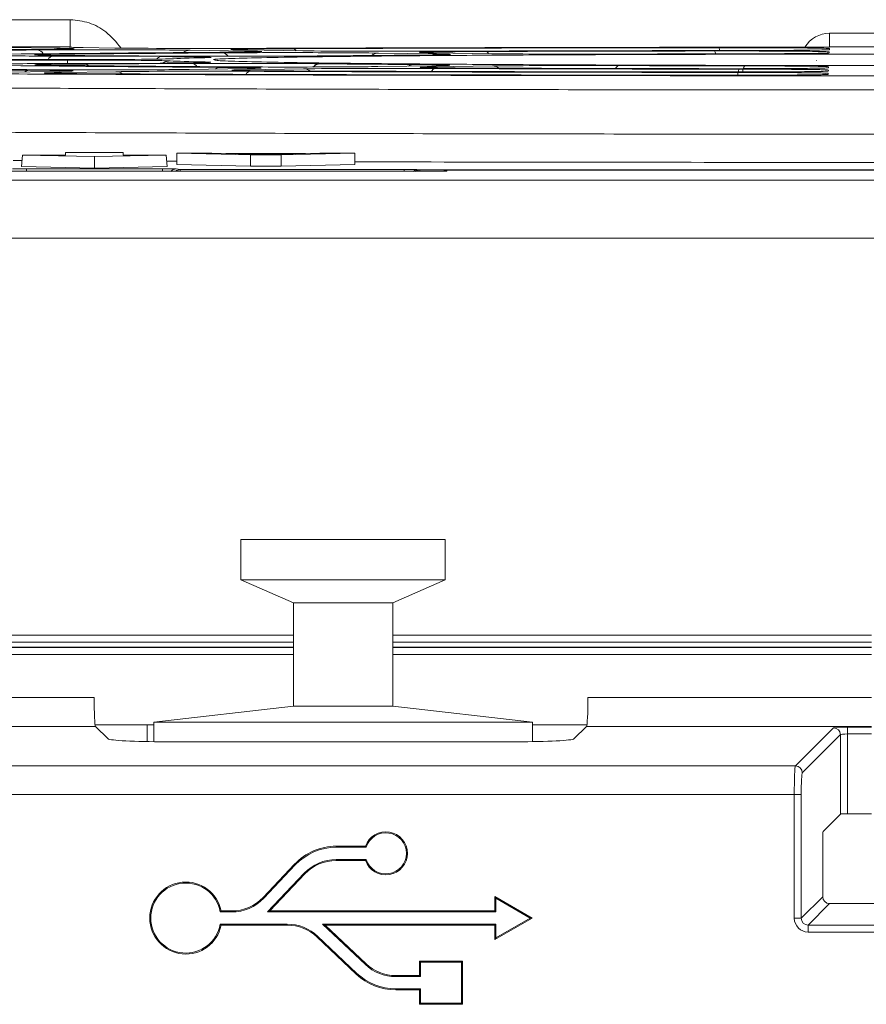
# Model space of a CAD drawing. Header units: millimetres. Extents: x 0 to 2100, y 0 to 1485.
# Tile 45 of 68: x 497 to 527, y 1278 to 1312. Entities that reach past the tile are written whole.
import ezdxf

# ---------------------------------------------------------------- set-up
doc = ezdxf.new("R2010")
doc.units = ezdxf.units.MM
doc.header["$LTSCALE"] = 5

msp = doc.modelspace()

# ---------------------------------------------------------------- linework, layer by layer
at = {"color": 7, "linetype": 'Continuous', "lineweight": 15}
for p, q in [((489.239, 1312.489), (499.209, 1312.489)), ((525.607, 1311.545), (525.607, 1312.019)), ((525.607, 1312.019), (527.796, 1312.019)), ((499.209, 1311.541), (489.239, 1311.541)), ((496.85, 1311.525), (498.856, 1311.494)), ((500.756, 1311.504), (499.655, 1311.52)), ((525.604, 1311.485), (525.602, 1311.447)), ((525.607, 1311.545), (525.607, 1311.54)), ((527.796, 1311.545), (525.607, 1311.545)), ((498.027, 1311.261), (498.026, 1311.261)), ((498.602, 1311.223), (502.357, 1311.204)), ((503.474, 1311.221), (499.715, 1311.24)), ((503.374, 1311.426), (505.385, 1311.396)), ((504.039, 1311.174), (503.881, 1311.167)), ((504.04, 1311.173), (504.039, 1311.173)), ((507.294, 1311.405), (505.28, 1311.436)), ((509.921, 1311.327), (511.945, 1311.296)), ((513.864, 1311.306), (511.836, 1311.337)), ((525.519, 1311.364), (525.598, 1311.37)), ((525.533, 1311.327), (525.531, 1311.327)), ((525.598, 1311.37), (525.596, 1311.332)), ((499.108, 1311.102), (495.056, 1311.102)), ((495.056, 1311.083), (499.108, 1311.083)), ((502.334, 1310.981), (498.599, 1310.962)), ((499.722, 1310.945), (503.454, 1310.964)), ((505.358, 1310.79), (503.344, 1310.759)), ((504.02, 1311.003), (504.019, 1311.003)), ((505.312, 1310.749), (507.323, 1310.78)), ((505.78, 1310.8), (505.766, 1310.8)), ((511.927, 1310.889), (509.9, 1310.858)), ((511.859, 1310.848), (513.883, 1310.879)), ((525.571, 1310.853), (525.569, 1310.815)), ((498.82, 1310.691), (496.811, 1310.661)), ((498.372, 1310.63), (498.367, 1310.63)), ((498.788, 1310.651), (500.794, 1310.681)), ((504.9, 1310.728), (504.89, 1310.729)), ((525.48, 1310.618), (525.559, 1310.624)), ((525.493, 1310.582), (525.493, 1310.582)), ((525.499, 1310.696), (525.499, 1310.696)), ((525.559, 1310.624), (525.557, 1310.587)), ((525.565, 1310.738), (525.563, 1310.701)), ((497.547, 1307.778), (497.515, 1307.379)), ((497.547, 1307.778), (500.047, 1307.726)), ((499.047, 1307.778), (497.547, 1307.778)), ((499.047, 1307.866), (499.042, 1307.778)), ((499.047, 1307.866), (499.047, 1307.778)), ((501.047, 1307.866), (499.047, 1307.866)), ((500.047, 1307.726), (502.547, 1307.778)), ((500.047, 1307.726), (500.047, 1307.326)), ((501.047, 1307.778), (501.047, 1307.866)), ((501.047, 1307.866), (501.051, 1307.778)), ((502.547, 1307.778), (501.047, 1307.778)), ((502.547, 1307.778), (502.578, 1307.379)), ((502.912, 1307.848), (502.912, 1307.448)), ((502.912, 1307.848), (505.478, 1307.793)), ((504.128, 1307.848), (502.912, 1307.848)), ((504.622, 1307.837), (504.128, 1307.848)), ((507.389, 1307.837), (504.622, 1307.837)), ((505.054, 1307.827), (506.957, 1307.827)), ((506.006, 1307.808), (505.054, 1307.827)), ((505.478, 1307.793), (505.478, 1307.393)), ((505.478, 1307.793), (506.535, 1307.793)), ((506.957, 1307.827), (506.006, 1307.808)), ((506.535, 1307.793), (509.099, 1307.848)), ((506.535, 1307.793), (506.535, 1307.393)), ((507.882, 1307.848), (507.389, 1307.837)), ((509.099, 1307.848), (507.882, 1307.848)), ((509.099, 1307.848), (509.099, 1307.448)), ((497.531, 1307.587), (497.227, 1307.588)), ((497.515, 1307.379), (500.047, 1307.326)), ((500.047, 1307.326), (502.578, 1307.379)), ((502.912, 1307.565), (502.563, 1307.566)), ((502.912, 1307.448), (505.478, 1307.393)), ((505.478, 1307.393), (506.535, 1307.393)), ((506.535, 1307.393), (509.099, 1307.448)), ((512.298, 1307.215), (487.846, 1307.215)), ((497.682, 1307.302), (502.412, 1307.302)), ((502.891, 1307.298), (503.024, 1307.276)), ((503.024, 1307.276), (510.819, 1307.276)), ((511.298, 1307.272), (511.358, 1307.262)), ((511.358, 1307.262), (569.781, 1307.262)), ((512.3, 1307.255), (512.298, 1307.215)), ((569.587, 1307.255), (512.3, 1307.255)), ((426.983, 1306.909), (573.161, 1306.909)), ((573.161, 1304.892), (426.983, 1304.892)), ((505.143, 1294.413), (512.243, 1294.413)), ((505.143, 1294.413), (505.143, 1293.013)), ((512.243, 1294.413), (505.143, 1294.413)), ((505.143, 1294.413), (505.143, 1294.413)), ((512.243, 1294.413), (512.243, 1293.013)), ((512.243, 1294.413), (512.243, 1294.413)), ((505.143, 1293.013), (512.243, 1293.013)), ((505.143, 1293.013), (506.968, 1292.213)), ((512.243, 1293.013), (510.418, 1292.213)), ((506.968, 1292.213), (510.418, 1292.213)), ((506.968, 1292.213), (506.968, 1288.613)), ((510.418, 1292.213), (510.418, 1288.613)), ((506.968, 1290.844), (488.093, 1290.844)), ((527.067, 1290.844), (510.418, 1290.844)), ((502.108, 1288.063), (506.968, 1288.613)), ((502.108, 1288.063), (506.968, 1288.613)), ((506.968, 1288.613), (510.418, 1288.613)), ((515.278, 1288.063), (510.418, 1288.613)), ((515.278, 1288.063), (510.418, 1288.613)), ((502.108, 1287.963), (500.073, 1287.963)), ((500.087, 1287.913), (500.522, 1287.477)), ((501.884, 1287.383), (501.878, 1287.963)), ((502.108, 1288.063), (515.278, 1288.063)), ((502.108, 1288.063), (502.108, 1287.38)), ((515.278, 1288.063), (515.278, 1287.382)), ((517.171, 1287.963), (515.278, 1287.963)), ((516.721, 1287.477), (517.157, 1287.913)), ((524.419, 1286.536), (525.746, 1287.864)), ((526.226, 1287.888), (526.226, 1287.648)), ((525.986, 1287.624), (524.659, 1286.297)), ((525.986, 1284.864), (525.986, 1287.624)), ((526.226, 1287.648), (526.226, 1284.876)), ((502.52, 1287.378), (514.724, 1287.378)), ((490.607, 1286.536), (524.419, 1286.536)), ((524.381, 1285.538), (490.644, 1285.538)), ((524.381, 1281.238), (524.381, 1285.538)), ((524.381, 1285.538), (524.621, 1285.538)), ((524.621, 1285.538), (524.621, 1281.238)), ((525.381, 1284.259), (525.986, 1284.864)), ((526.226, 1284.876), (527.067, 1284.876)), ((508.456, 1283.709), (508.456, 1283.744)), ((509.472, 1283.744), (508.456, 1283.744)), ((509.498, 1283.709), (509.472, 1283.744)), ((525.369, 1284.019), (525.369, 1281.986)), ((509.498, 1283.709), (508.456, 1283.709)), ((507.007, 1283.121), (505.911, 1281.963)), ((507.032, 1283.097), (505.936, 1281.939)), ((507.032, 1283.097), (507.007, 1283.121)), ((508.456, 1283.284), (509.498, 1283.284)), ((508.456, 1283.284), (508.456, 1283.249)), ((508.456, 1283.249), (509.472, 1283.249)), ((509.498, 1283.284), (509.472, 1283.249)), ((506.068, 1281.459), (507.341, 1282.804)), ((506.149, 1281.494), (507.366, 1282.78)), ((507.341, 1282.804), (507.366, 1282.78)), ((505.936, 1281.939), (505.911, 1281.963)), ((514.007, 1281.936), (513.972, 1281.997)), ((515.271, 1281.247), (513.972, 1281.997)), ((513.972, 1281.997), (513.972, 1281.494)), ((515.201, 1281.247), (514.007, 1281.936)), ((514.007, 1281.936), (514.007, 1281.459)), ((524.621, 1281.238), (525.369, 1281.986)), ((525.609, 1281.747), (524.861, 1280.999)), ((525.609, 1281.747), (529.441, 1281.747)), ((504.424, 1281.459), (504.453, 1281.494)), ((504.822, 1281.459), (504.424, 1281.459)), ((504.822, 1281.494), (504.453, 1281.494)), ((504.822, 1281.459), (504.822, 1281.494)), ((506.068, 1281.459), (506.149, 1281.494)), ((514.007, 1281.459), (506.068, 1281.459)), ((513.972, 1281.494), (506.149, 1281.494)), ((514.007, 1281.459), (513.972, 1281.494)), ((504.424, 1281.034), (504.453, 1280.999)), ((504.424, 1281.034), (506.753, 1281.034)), ((504.453, 1280.999), (506.753, 1280.999)), ((506.753, 1281.034), (506.753, 1280.999)), ((507.983, 1281.034), (508.071, 1280.999)), ((507.983, 1281.034), (514.007, 1281.034)), ((509.467, 1279.629), (507.983, 1281.034)), ((508.071, 1280.999), (513.972, 1280.999)), ((509.491, 1279.655), (508.071, 1280.999)), ((513.972, 1280.497), (515.271, 1281.247)), ((514.007, 1281.034), (513.972, 1280.999)), ((513.972, 1280.999), (513.972, 1280.497)), ((514.007, 1280.557), (515.201, 1281.247)), ((514.007, 1281.034), (514.007, 1280.557)), ((515.201, 1281.247), (515.271, 1281.247)), ((524.381, 1281.238), (524.621, 1281.238)), ((524.861, 1280.999), (536.708, 1280.999)), ((524.861, 1280.759), (524.861, 1280.999)), ((536.728, 1280.759), (524.861, 1280.759)), ((507.808, 1280.614), (507.784, 1280.589)), ((507.784, 1280.589), (509.15, 1279.295)), ((507.808, 1280.614), (509.174, 1279.321)), ((514.007, 1280.557), (513.972, 1280.497)), ((509.467, 1279.629), (509.491, 1279.655)), ((511.382, 1279.712), (511.347, 1279.747)), ((511.347, 1279.747), (511.347, 1279.244)), ((512.847, 1279.747), (511.347, 1279.747)), ((511.382, 1279.712), (511.382, 1279.209)), ((512.812, 1279.712), (511.382, 1279.712)), ((512.812, 1279.712), (512.847, 1279.747)), ((512.812, 1278.282), (512.812, 1279.712)), ((512.847, 1278.247), (512.847, 1279.747)), ((509.174, 1279.321), (509.15, 1279.295)), ((510.522, 1279.209), (510.522, 1279.244)), ((511.347, 1279.244), (510.522, 1279.244)), ((511.382, 1279.209), (510.522, 1279.209)), ((511.382, 1279.209), (511.347, 1279.244)), ((510.522, 1278.784), (510.522, 1278.749)), ((510.522, 1278.784), (511.382, 1278.784)), ((510.522, 1278.749), (511.347, 1278.749)), ((511.382, 1278.784), (511.347, 1278.749)), ((511.347, 1278.749), (511.347, 1278.247)), ((511.382, 1278.784), (511.382, 1278.282)), ((511.382, 1278.282), (511.347, 1278.247)), ((511.347, 1278.247), (512.847, 1278.247)), ((511.382, 1278.282), (512.812, 1278.282)), ((512.812, 1278.282), (512.847, 1278.247))]:
    msp.add_line(p, q, dxfattribs=at)
at = {"color": 8, "linetype": 'Continuous', "lineweight": 15}
for p, q in [((499.108, 1311.083), (499.108, 1310.965)), ((504.234, 1311.091), (504.219, 1311.095)), ((525.151, 1311.06), (525.156, 1311.07)), ((525.569, 1310.815), (525.505, 1310.812)), ((525.557, 1310.587), (525.492, 1310.583)), ((525.492, 1310.583), (525.557, 1310.587)), ((525.563, 1310.701), (525.499, 1310.697)), ((497.682, 1307.215), (497.682, 1307.302)), ((502.412, 1307.215), (502.412, 1307.302)), ((503.024, 1307.215), (503.024, 1307.276)), ((510.819, 1307.215), (510.819, 1307.276)), ((511.358, 1307.262), (511.358, 1307.215)), ((488.093, 1291.081), (506.968, 1291.081)), ((510.418, 1291.081), (527.067, 1291.081)), ((506.968, 1290.664), (488.093, 1290.664)), ((488.093, 1290.657), (506.968, 1290.657)), ((527.067, 1290.664), (510.418, 1290.664)), ((510.418, 1290.657), (527.067, 1290.657)), ((506.968, 1290.415), (488.093, 1290.415)), ((527.067, 1290.415), (510.418, 1290.415)), ((488.093, 1288.92), (500.037, 1288.92)), ((517.206, 1288.92), (527.067, 1288.92)), ((500.087, 1287.913), (488.093, 1287.913)), ((527.067, 1287.913), (517.157, 1287.913)), ((526.226, 1287.888), (527.067, 1287.888)), ((527.067, 1287.648), (526.226, 1287.648))]:
    msp.add_line(p, q, dxfattribs=at)
at = {"color": 8, "linetype": 'Continuous', "lineweight": 15, "flags": 128}
for points in [[(498.701, 1311.46), (498.775, 1311.485), (498.856, 1311.494)], [(505.23, 1311.362), (505.304, 1311.386), (505.385, 1311.396)], [(511.79, 1311.262), (511.864, 1311.287), (511.945, 1311.296)], [(525.485, 1311.32), (525.502, 1311.323), (525.596, 1311.332)], [(511.859, 1310.848), (511.94, 1310.839), (512.013, 1310.815)], [(498.788, 1310.651), (498.869, 1310.641), (498.942, 1310.617)], [(505.312, 1310.749), (505.393, 1310.74), (505.466, 1310.716)]]:
    msp.add_lwpolyline(points, dxfattribs=at)
at = {"color": 7, "linetype": 'Continuous', "lineweight": 15, "flags": 128}
msp.add_lwpolyline([(508.693, 1294.413), (508.214, 1294.413), (507.809, 1294.413), (507.538, 1294.413), (507.443, 1294.413), (507.538, 1294.413), (507.809, 1294.413), (508.214, 1294.413), (508.693, 1294.413), (509.171, 1294.413), (509.576, 1294.413), (509.847, 1294.413), (509.943, 1294.413), (509.847, 1294.413), (509.576, 1294.413), (509.171, 1294.413), (508.693, 1294.413)], dxfattribs=at)
at = {"color": 8, "linetype": 'Continuous', "lineweight": 15}
for centre, radius, start, end in [((506.94, 1311.343), 0.139, 28.3011, 82.0946), ((521.598, 1311.413), 0.187, 0.7636, 32.9358), ((498.041, 1311.185), 0.252, 28.1567, 84.4513), ((498.632, 1311.014), 0.211, 98.1807, 155.3697), ((502.381, 1311.011), 0.194, 96.9831, 146.7873), ((503.38, 1311.028), 0.398, 90.8513, 127.0852), ((504.475, 1311.075), 0.262, 33.4083, 85.6027), ((509.927, 1310.929), 0.398, 90.8602, 127.4978), ((513.636, 1311.256), 0.128, 23.7338, 79.9951), ((521.493, 1311.294), 0.154, 2.3503, 43.6372), ((499.71, 1310.777), 0.169, 41.2717, 85.7379), ((502.686, 1310.568), 0.488, 90.1165, 120.086), ((503.426, 1310.761), 0.205, 27.5298, 82.2249), ((504.396, 1310.615), 0.216, 92.6111, 133.0019), ((507.318, 1310.386), 0.394, 53.4953, 89.3403), ((507.909, 1310.615), 0.342, 91.9376, 138.1541), ((511.117, 1310.691), 0.238, 92.0458, 129.6305), ((511.924, 1310.629), 0.168, 102.7717, 159.2124), ((513.878, 1310.486), 0.394, 53.4742, 89.34), ((518.314, 1310.745), 0.154, 106.3482, 162.8059), ((522.899, 1310.691), 0.309, 141.4818, 182.7064), ((497.778, 1310.528), 0.205, 92.9711, 134.8761), ((500.789, 1310.287), 0.394, 53.4951, 89.3403), ((505.478, 1310.521), 0.176, 101.3008, 157.5372), ((522.825, 1310.581), 0.404, 152.3818, 182.7103), ((502.891, 1307.058), 0.24, 90.0393, 139.2375), ((503.024, 1307.036), 0.24, 90.0351, 131.7953), ((511.298, 1307.032), 0.24, 90.0347, 130.3512), ((511.358, 1307.022), 0.24, 90.0337, 126.5073)]:
    msp.add_arc(centre, radius, start, end, dxfattribs=at)
at = {"color": 7, "linetype": 'Continuous', "lineweight": 15}
for centre, radius, start, end in [((525.746, 1287.623), 0.24, 0.1836, 89.8164), ((524.418, 1286.296), 0.24, 0.1836, 89.8164), ((510.18, 1283.497), 0.75, 199.2688, 160.7312), ((510.18, 1283.497), 0.715, 197.2899, 162.7101), ((508.456, 1281.749), 1.995, 90, 136.5694), ((508.456, 1281.749), 1.96, 90, 136.5694), ((508.456, 1281.749), 1.535, 90, 136.5694), ((508.456, 1281.749), 1.5, 90, 136.5694), ((503.225, 1281.247), 1.253, 11.3969, 348.6031), ((503.225, 1281.247), 1.218, 10.052, 349.948), ((504.822, 1282.994), 1.5, 270, 316.5694), ((504.822, 1282.994), 1.535, 270, 316.5694), ((506.753, 1279.499), 1.535, 46.5694, 90), ((506.753, 1279.499), 1.5, 46.5694, 90), ((510.522, 1280.744), 1.535, 226.5694, 270), ((510.522, 1280.744), 1.5, 226.5694, 270), ((510.522, 1280.744), 1.995, 226.5694, 270), ((510.522, 1280.744), 1.96, 226.5694, 270)]:
    msp.add_arc(centre, radius, start, end, dxfattribs=at)
at = {"color": 8, "linetype": 'Continuous', "lineweight": 15}
for centre, major_axis, ratio, start_param, end_param in [((525.607, 1311.018), (0.028, 1), 0.999504, 0.028186, 1.056476), ((495.693, 1311.478), (3.652, 0), 0.008727, 6.207242, 6.806388), ((508.441, 1311.451), (3.65, 0), 0.008727, 2.644985, 3.220006), ((502.226, 1311.38), (3.647, 0), 0.008727, 6.207191, 6.806388), ((514.993, 1311.352), (3.645, 0), 0.008727, 2.634796, 3.220062), ((508.791, 1311.28), (3.641, 0), 0.008727, 6.207139, 6.806388), ((502.226, 1310.806), (3.617, 0), 0.008727, 6.120838, 6.678017), ((514.993, 1310.833), (3.618, 0), 0.008727, 2.61839, 3.222986), ((508.791, 1310.905), (3.622, 0), 0.008727, 6.234364, 6.60339), ((495.693, 1310.707), (3.611, 0), 0.008727, 6.141511, 7.242043), ((501.913, 1310.635), (3.608, 0), 0.008727, 2.61839, 3.269101), ((508.441, 1310.734), (3.613, 0), 0.008727, 2.61839, 3.287348)]:
    msp.add_ellipse(centre, major_axis=major_axis, ratio=ratio, start_param=start_param, end_param=end_param, dxfattribs=at)
at = {"color": 7, "linetype": 'Continuous', "lineweight": 15}
for centre, major_axis, ratio, start_param, end_param in [((495.693, 1311.478), (3.652, 0), 0.008727, 5.323802, 6.207242), ((503.92, 1311.52), (3.654, 0), 0.008727, 3.665587, 5.147718), ((508.441, 1311.451), (3.65, 0), 0.008727, 1.988828, 2.644985), ((526.702, 1311.092), (50.368, 0), 0.008727, 1.611573, 2.006125), ((526.702, 1311.093), (48.632, 0), 0.008727, 1.672692, 1.988828), ((526.702, 1311.092), (50.368, 0), 0.008727, 2.182209, 2.531829), ((526.702, 1311.093), (48.632, 0), 0.008727, 2.200417, 2.515989), ((526.702, 1311.092), (37.368, 0), 0.008727, 2.210237, 2.504372), ((500.214, 1311.41), (3.648, 0), 0.008727, 0.523203, 2.200417), ((526.702, 1311.093), (35.632, 0), 0.008727, 2.243668, 2.474235), ((499.108, 1311.134), (3.634, 0), 0.008727, 4.712389, 6.112267), ((526.702, 1311.092), (24.368, 0), 0.008727, 2.783309, 2.970675), ((502.226, 1311.38), (3.647, 0), 0.008727, 5.351829, 6.207191), ((506.765, 1311.311), (3.643, 0), 0.008727, 0.523203, 2.243668), ((508.441, 1311.451), (3.65, 0), 0.008727, 3.220006, 3.665587), ((510.453, 1311.421), (3.649, 0), 0.008727, 3.665587, 5.119692), ((526.702, 1311.092), (24.368, 0), 0.008727, 2.26457, 2.451029), ((508.791, 1311.28), (3.641, 0), 0.008727, 5.406163, 6.207139), ((514.993, 1311.352), (3.645, 0), 0.008727, 3.220062, 3.665587), ((514.993, 1311.352), (3.645, 0), 0.008727, 1.945574, 2.634796), ((526.702, 1311.092), (37.368, 0), 0.008727, 1.683517, 1.978099), ((526.702, 1311.093), (35.632, 0), 0.008727, 1.714342, 1.945574), ((517.018, 1311.322), (3.644, 0), 0.008727, 3.665587, 5.065362), ((526.702, 1311.092), (24.368, 0), 0.008727, 1.73673, 1.92377), ((526.702, 1311.092), (50.368, 0), 0.008727, 3.750577, 4.100451), ((526.702, 1311.093), (48.632, 0), 0.008727, 3.768007, 4.083307), ((526.702, 1311.092), (37.368, 0), 0.008727, 3.777891, 4.072403), ((526.702, 1311.093), (35.632, 0), 0.008727, 3.809588, 4.040087), ((499.108, 1311.051), (3.629, 0), 0.008727, 0.170017, 1.570796), ((526.702, 1311.092), (24.368, 0), 0.008727, 3.311609, 3.49785), ((502.226, 1310.806), (3.617, 0), 0.008727, 0.394831, 0.93081), ((506.765, 1310.874), (3.62, 0), 0.008727, 4.040087, 5.75919), ((502.226, 1310.806), (3.617, 0), 0.008727, 5.75919, 6.120838), ((510.453, 1310.764), (3.614, 0), 0.008727, 1.163131, 2.61839), ((526.702, 1311.092), (24.368, 0), 0.008727, 3.830949, 4.01803), ((508.791, 1310.905), (3.622, 0), 0.008727, 0.320204, 0.876438), ((514.993, 1310.833), (3.618, 0), 0.008727, 3.222986, 4.337946), ((526.702, 1311.092), (37.368, 0), 0.008727, 4.304723, 4.598823), ((508.791, 1310.905), (3.622, 0), 0.008727, 5.75919, 6.234364), ((526.702, 1311.093), (35.632, 0), 0.008727, 4.337946, 4.567815), ((517.018, 1310.863), (3.62, 0), 0.008727, 1.217507, 2.61839), ((526.702, 1311.092), (24.368, 0), 0.008727, 4.359099, 4.545636), ((500.214, 1310.775), (3.615, 0), 0.008727, 4.083307, 5.75919), ((501.913, 1310.635), (3.608, 0), 0.008727, 3.269101, 4.270974), ((495.693, 1310.707), (3.611, 0), 0.008727, 5.75919, 6.141511), ((526.702, 1311.093), (61.632, 0), 0.008727, 4.270974, 4.632461), ((503.92, 1310.665), (3.609, 0), 0.008727, 1.135081, 2.61839), ((508.441, 1310.734), (3.613, 0), 0.008727, 3.287348, 4.294728), ((526.702, 1311.092), (50.368, 0), 0.008727, 4.276674, 4.626201), ((526.702, 1311.093), (48.632, 0), 0.008727, 4.294728, 4.6095), ((497.682, 1307.298), (0.48, 0), 0.008727, 1.570796, 3.089233), ((502.412, 1307.298), (0.48, 0), 0.008727, 0.05236, 1.570796), ((510.819, 1307.272), (0.48, 0), 0.008727, 0.05236, 1.570796), ((512.3, 1307.015), (-0.166, 0.175), 0.991299, 5.519603, 6.11137), ((500.089, 1288.911), (0, 1), 0.052408, 1.56207, 3.089233), ((517.154, 1288.911), (0, 1), 0.052408, 3.193953, 4.721116), ((526.226, 1287.862), (0.48, 0), 0.052408, 1.570796, 3.089233), ((526.226, 1287.623), (0.24, 0), 0.104816, 1.570796, 3.089233), ((502.52, 1287.483), (2, 0), 0.052408, 3.193953, 4.712389), ((514.724, 1287.483), (2, 0), 0.052408, 4.712389, 6.230825), ((524.421, 1285.538), (0, 1), 0.03983, 0.05236, 1.570796), ((524.661, 1285.538), (0, 0.76), 0.052408, 0.05236, 1.570796), ((526.226, 1284.863), (0.24, 0), 0.052408, 1.570796, 3.089233), ((525.382, 1284.019), (0, 0.24), 0.052408, 0.05236, 1.570796), ((525.609, 1281.987), (0.17, 0.17), 0.997265, 2.357564, 3.925621), ((524.862, 1281.24), (0.34, 0.34), 0.997265, 2.357564, 3.925621), ((524.862, 1281.24), (0.171, 0.171), 0.991846, 2.357564, 3.925621)]:
    msp.add_ellipse(centre, major_axis=major_axis, ratio=ratio, start_param=start_param, end_param=end_param, dxfattribs=at)
msp.add_open_spline([(499.209, 1312.489), (499.209, 1312.363), (499.209, 1312.113), (499.209, 1311.803), (499.209, 1311.586), (499.209, 1311.556), (499.209, 1311.541)], degree=3, dxfattribs=at)
at = {"color": 8, "linetype": 'Continuous', "lineweight": 15}
for points, knots in [([(499.209, 1312.489), (499.43, 1312.465), (499.871, 1312.418), (500.502, 1312.071), (500.809, 1311.702), (500.974, 1311.502)], [0, 0, 0, 0, 0.31574, 0.630435, 1, 1, 1, 1]), ([(525.607, 1311.54), (525.602, 1311.539), (525.595, 1311.538), (525.519, 1311.537), (525.502, 1311.537)], [0, 0, 0, 0, 0.76882, 1, 1, 1, 1]), ([(498.027, 1311.263), (498.001, 1311.264), (497.898, 1311.268), (498.034, 1311.272), (498.136, 1311.275)], [0, 0, 0, 0, 0.2511252, 1, 1, 1, 1]), ([(503.948, 1311.186), (504.044, 1311.183), (504.17, 1311.179), (504.065, 1311.175), (504.039, 1311.174)], [0, 0, 0, 0, 0.757634, 1, 1, 1, 1]), ([(525.602, 1311.447), (525.603, 1311.446), (525.606, 1311.444), (525.54, 1311.442), (525.514, 1311.441)], [0, 0, 0, 0, 0.604427, 1, 1, 1, 1]), ([(525.596, 1311.332), (525.597, 1311.332), (525.599, 1311.33), (525.556, 1311.329), (525.531, 1311.328)], [0, 0, 0, 0, 0.418066, 1, 1, 1, 1]), ([(498.04, 1310.916), (498.011, 1310.917), (497.919, 1310.922), (498.075, 1310.926), (498.182, 1310.929)], [0, 0, 0, 0, 0.315125, 1, 1, 1, 1]), ([(503.864, 1311.018), (503.884, 1311.018), (504.033, 1311.014), (504.158, 1311.009), (504.043, 1311.005), (504.019, 1311.004)], [0, 0, 0, 0, 0.113224, 0.816956, 1, 1, 1, 1])]:
    msp.add_open_spline(points, degree=3, knots=knots, dxfattribs=at)
at = {"color": 7, "linetype": 'Continuous', "lineweight": 15}
for points, knots in [([(499.655, 1311.52), (499.533, 1311.523), (499.293, 1311.527), (499.131, 1311.534), (499.183, 1311.539), (499.209, 1311.541)], [0, 0, 0, 0, 0.33669, 0.662046, 1, 1, 1, 1]), ([(521.755, 1311.515), (522.133, 1311.515), (522.905, 1311.515), (523.999, 1311.511), (524.886, 1311.504), (525.489, 1311.495), (525.566, 1311.488), (525.604, 1311.485)], [0, 0, 0, 0, 0.193296, 0.394499, 0.596029, 0.798024, 1, 1, 1, 1]), ([(525.502, 1311.537), (525.467, 1311.536), (525.385, 1311.534), (525.145, 1311.533), (524.88, 1311.532), (524.709, 1311.532), (524.649, 1311.532)], [0, 0, 0, 0, 0.216177, 0.525005, 0.833825, 1, 1, 1, 1]), ([(525.567, 1311.538), (525.567, 1311.538), (525.569, 1311.538), (525.554, 1311.537), (525.522, 1311.537), (525.502, 1311.536)], [0, 0, 0, 0, 0.01936, 0.361539, 1, 1, 1, 1]), ([(493.609, 1311.208), (493.809, 1311.211), (494.192, 1311.218), (495.187, 1311.224), (496.313, 1311.227), (497.522, 1311.227), (498.242, 1311.224), (498.602, 1311.223)], [0, 0, 0, 0, 0.213258, 0.409549, 0.606074, 0.803047, 1, 1, 1, 1]), ([(499.715, 1311.24), (499.371, 1311.242), (498.711, 1311.246), (498.139, 1311.255), (498.06, 1311.261), (498.027, 1311.263)], [0, 0, 0, 0, 0.390642, 0.750089, 1, 1, 1, 1]), ([(498.136, 1311.275), (498.141, 1311.276), (498.204, 1311.279), (498.47, 1311.282), (498.715, 1311.285)], [0, 0, 0, 0, 0.083976, 1, 1, 1, 1]), ([(502.357, 1311.204), (502.413, 1311.204), (502.804, 1311.202), (503.409, 1311.197), (503.885, 1311.19), (503.943, 1311.186), (503.948, 1311.186)], [0, 0, 0, 0, 0.072752, 0.51202, 0.951622, 1, 1, 1, 1]), ([(507.917, 1311.228), (507.875, 1311.227), (507.58, 1311.224), (506.892, 1311.22), (505.762, 1311.217), (504.553, 1311.217), (503.834, 1311.219), (503.474, 1311.221)], [0, 0, 0, 0, 0.038873, 0.279011, 0.519201, 0.759606, 1, 1, 1, 1]), ([(504.219, 1311.095), (504.205, 1311.098), (504.135, 1311.111), (504.634, 1311.136), (505.747, 1311.168), (507.495, 1311.197), (509.786, 1311.224), (512.551, 1311.247), (515.724, 1311.265), (519.203, 1311.279), (522.9, 1311.288), (525.434, 1311.289), (526.702, 1311.289)], [0, 0, 0, 0, 0.025266, 0.133595, 0.241898, 0.350202, 0.458496, 0.566791, 0.675089, 0.783387, 0.891693, 1, 1, 1, 1]), ([(521.605, 1311.4), (522.032, 1311.401), (522.853, 1311.401), (523.993, 1311.397), (524.88, 1311.39), (525.483, 1311.381), (525.56, 1311.374), (525.598, 1311.37)], [0, 0, 0, 0, 0.212653, 0.408986, 0.605675, 0.802848, 1, 1, 1, 1]), ([(525.514, 1311.441), (525.448, 1311.439), (525.298, 1311.433), (524.624, 1311.425), (523.66, 1311.419), (522.886, 1311.417), (522.499, 1311.416)], [0, 0, 0, 0, 0.208074, 0.471838, 0.735926, 1, 1, 1, 1]), ([(525.531, 1311.328), (525.483, 1311.326), (525.37, 1311.32), (524.747, 1311.312), (523.824, 1311.305), (523.059, 1311.303), (522.677, 1311.302)], [0, 0, 0, 0, 0.204578, 0.469521, 0.734767, 1, 1, 1, 1]), ([(525.538, 1311.442), (525.539, 1311.442), (525.541, 1311.442), (525.524, 1311.441), (525.514, 1311.441)], [0, 0, 0, 0, 0.452939, 1, 1, 1, 1]), ([(526.702, 1311.289), (527.969, 1311.289), (530.504, 1311.288), (534.202, 1311.279), (537.682, 1311.265), (540.856, 1311.247), (543.619, 1311.224), (545.908, 1311.197), (547.657, 1311.168), (548.77, 1311.136), (549.269, 1311.111), (549.198, 1311.098), (549.185, 1311.095)], [0, 0, 0, 0, 0.108311, 0.216623, 0.324957, 0.433292, 0.541528, 0.649769, 0.758059, 0.866347, 0.974636, 1, 1, 1, 1]), ([(463.86, 1311.016), (464.174, 1310.999), (464.804, 1310.966), (466.41, 1310.917), (468.515, 1310.869), (471.06, 1310.825), (473.936, 1310.784), (477.083, 1310.746), (480.622, 1310.711), (484.496, 1310.678), (488.643, 1310.649), (493.035, 1310.622), (497.71, 1310.599), (502.593, 1310.58), (507.626, 1310.564), (512.766, 1310.552), (518.056, 1310.543), (523.396, 1310.539), (528.733, 1310.538), (534.043, 1310.542), (539.365, 1310.549), (544.595, 1310.56), (549.66, 1310.576), (554.54, 1310.594), (559.269, 1310.616), (563.754, 1310.642), (567.954, 1310.671), (571.856, 1310.702), (575.483, 1310.737), (578.756, 1310.775), (581.633, 1310.814), (584.117, 1310.855), (586.204, 1310.898), (588.234, 1310.952), (589.049, 1310.991), (589.544, 1311.016)], [0, 0, 0, 0, 0.031484, 0.063228, 0.095798, 0.128655, 0.157594, 0.186734, 0.216508, 0.246501, 0.275645, 0.304788, 0.334348, 0.364339, 0.393481, 0.422623, 0.452182, 0.482171, 0.51111, 0.540249, 0.570023, 0.600015, 0.629157, 0.658299, 0.687857, 0.717846, 0.746786, 0.775927, 0.805701, 0.835694, 0.864838, 0.893982, 0.923541, 0.953532, 1, 1, 1, 1]), ([(498.599, 1310.962), (498.207, 1310.961), (497.454, 1310.958), (496.212, 1310.958), (495.096, 1310.962), (494.148, 1310.968), (493.785, 1310.974), (493.603, 1310.978)], [0, 0, 0, 0, 0.2131546, 0.4096113, 0.6062165, 0.8031148, 1, 1, 1, 1]), ([(498.729, 1310.9), (498.485, 1310.903), (498.107, 1310.908), (498.057, 1310.914), (498.04, 1310.916)], [0, 0, 0, 0, 0.643743, 1, 1, 1, 1]), ([(498.182, 1310.929), (498.192, 1310.929), (498.274, 1310.933), (498.78, 1310.939), (499.408, 1310.943), (499.722, 1310.945)], [0, 0, 0, 0, 0.0632688, 0.531653, 1, 1, 1, 1]), ([(504.019, 1311.004), (503.977, 1311.001), (503.878, 1310.996), (503.29, 1310.987), (502.653, 1310.983), (502.334, 1310.981)], [0, 0, 0, 0, 0.2698452, 0.6349329, 1, 1, 1, 1]), ([(503.454, 1310.964), (503.511, 1310.964), (503.91, 1310.966), (504.74, 1310.969), (505.928, 1310.968), (507.058, 1310.964), (507.618, 1310.96), (507.898, 1310.957)], [0, 0, 0, 0, 0.040105, 0.279848, 0.519671, 0.759843, 1, 1, 1, 1]), ([(549.17, 1311.091), (549.167, 1311.084), (549.162, 1311.066), (548.421, 1311.037), (547.071, 1311.006), (545.104, 1310.977), (542.633, 1310.952), (539.697, 1310.931), (536.402, 1310.914), (532.825, 1310.902), (528.772, 1310.895), (524.628, 1310.895), (520.575, 1310.902), (516.999, 1310.914), (513.704, 1310.931), (510.77, 1310.952), (508.3, 1310.977), (506.333, 1311.006), (504.984, 1311.037), (504.242, 1311.066), (504.236, 1311.084), (504.234, 1311.091)], [0, 0, 0, 0, 0.034343, 0.088336, 0.142329, 0.196352, 0.250375, 0.304377, 0.358379, 0.412383, 0.466386, 0.533685, 0.587682, 0.641678, 0.695673, 0.749669, 0.803663, 0.857658, 0.911659, 0.96566, 1, 1, 1, 1]), ([(525.505, 1310.812), (525.469, 1310.809), (525.387, 1310.803), (524.783, 1310.795), (523.88, 1310.788), (522.753, 1310.785), (521.963, 1310.785), (521.568, 1310.785)], [0, 0, 0, 0, 0.163674, 0.372359, 0.581329, 0.790673, 1, 1, 1, 1]), ([(522.657, 1310.883), (522.72, 1310.883), (523.167, 1310.882), (523.967, 1310.879), (524.853, 1310.872), (525.456, 1310.863), (525.532, 1310.856), (525.571, 1310.853)], [0, 0, 0, 0, 0.039294, 0.279167, 0.519203, 0.75961, 1, 1, 1, 1]), ([(590.039, 1310.524), (589.54, 1310.5), (588.731, 1310.461), (586.724, 1310.408), (584.657, 1310.365), (582.141, 1310.324), (579.232, 1310.284), (575.971, 1310.247), (572.375, 1310.213), (568.409, 1310.181), (564.15, 1310.152), (559.657, 1310.126), (554.945, 1310.104), (549.975, 1310.085), (544.847, 1310.07), (539.628, 1310.058), (534.332, 1310.051), (528.917, 1310.047), (523.498, 1310.047), (518.141, 1310.052), (512.858, 1310.06), (507.609, 1310.072), (502.511, 1310.088), (497.621, 1310.107), (492.945, 1310.13), (488.455, 1310.157), (484.251, 1310.186), (480.378, 1310.218), (476.837, 1310.253), (473.611, 1310.291), (471.264, 1310.324), (469.236, 1310.357), (467.496, 1310.39), (465.721, 1310.432), (464.27, 1310.477), (463.667, 1310.509), (463.365, 1310.524)], [0, 0, 0, 0, 0.0464674, 0.0754043, 0.1045421, 0.1343135, 0.1643039, 0.193243, 0.2223832, 0.2521572, 0.2821503, 0.3110857, 0.3402218, 0.3699916, 0.3999803, 0.4289185, 0.4580577, 0.4878307, 0.5178227, 0.5467583, 0.5758948, 0.6056649, 0.6356539, 0.6645907, 0.6937284, 0.7234997, 0.7534899, 0.7824287, 0.8115685, 0.8413421, 0.8713347, 0.8849616, 0.9122308, 0.9396677, 0.9697213, 1, 1, 1, 1]), ([(499.243, 1310.702), (499.243, 1310.702), (499.246, 1310.702), (499.239, 1310.702), (499.233, 1310.701)], [0, 0, 0, 0, 0.011796, 1, 1, 1, 1]), ([(525.499, 1310.697), (525.472, 1310.695), (525.404, 1310.69), (524.87, 1310.682), (524, 1310.675), (522.893, 1310.671), (522.102, 1310.671), (521.707, 1310.671)], [0, 0, 0, 0, 0.134217, 0.350286, 0.56662, 0.783318, 1, 1, 1, 1]), ([(525.492, 1310.583), (525.471, 1310.582), (525.409, 1310.576), (524.913, 1310.569), (524.063, 1310.561), (522.967, 1310.557), (522.176, 1310.557), (521.781, 1310.557)], [0, 0, 0, 0, 0.116035, 0.33666, 0.557539, 0.778777, 1, 1, 1, 1]), ([(522.366, 1310.654), (522.523, 1310.654), (523.067, 1310.654), (523.955, 1310.65), (524.841, 1310.643), (525.444, 1310.634), (525.52, 1310.627), (525.559, 1310.624)], [0, 0, 0, 0, 0.09154, 0.318305, 0.545278, 0.772648, 1, 1, 1, 1]), ([(522.467, 1310.768), (522.592, 1310.768), (523.103, 1310.768), (523.961, 1310.764), (524.847, 1310.758), (525.45, 1310.748), (525.526, 1310.742), (525.565, 1310.738)], [0, 0, 0, 0, 0.074449, 0.305502, 0.536749, 0.768383, 1, 1, 1, 1]), ([(463.338, 1308.996), (463.444, 1308.99), (463.813, 1308.968), (464.731, 1308.931), (466.3, 1308.886), (468.322, 1308.841), (470.756, 1308.799), (473.575, 1308.758), (476.756, 1308.72), (480.334, 1308.683), (484.243, 1308.65), (488.431, 1308.62), (492.866, 1308.593), (497.59, 1308.569), (502.514, 1308.549), (507.591, 1308.533), (512.777, 1308.521), (518.119, 1308.512), (523.505, 1308.508), (528.886, 1308.508), (534.24, 1308.511), (539.604, 1308.519), (544.869, 1308.531), (549.972, 1308.546), (554.889, 1308.565), (559.657, 1308.588), (564.172, 1308.615), (568.4, 1308.644), (572.327, 1308.677), (575.975, 1308.712), (579.259, 1308.75), (582.152, 1308.791), (584.646, 1308.833), (586.746, 1308.877), (588.765, 1308.932), (589.576, 1308.972), (590.065, 1308.996)], [0, 0, 0, 0, 0.011583, 0.040622, 0.069864, 0.09942, 0.129407, 0.158346, 0.187486, 0.21726, 0.247253, 0.276294, 0.305539, 0.335098, 0.365088, 0.394129, 0.423373, 0.452931, 0.482921, 0.511859, 0.540998, 0.57077, 0.600762, 0.629802, 0.659046, 0.688604, 0.718592, 0.747532, 0.776672, 0.806446, 0.836438, 0.865375, 0.894725, 0.924285, 0.954275, 1, 1, 1, 1]), ([(580.202, 1307.771), (580.153, 1307.77), (578.835, 1307.751), (575.601, 1307.718), (570.537, 1307.672), (564.844, 1307.632), (558.679, 1307.598), (552.112, 1307.569), (545.227, 1307.548), (538.101, 1307.533), (530.837, 1307.526), (523.512, 1307.525), (516.258, 1307.532), (511.423, 1307.54), (509.107, 1307.547), (509.099, 1307.547)], [0, 0, 0, 0, 0.003507, 0.093971, 0.184723, 0.275187, 0.365639, 0.456379, 0.546831, 0.637291, 0.728039, 0.818499, 0.908953, 0.999695, 1, 1, 1, 1])]:
    msp.add_open_spline(points, degree=3, knots=knots, dxfattribs=at)

doc.saveas('drawing.dxf')
